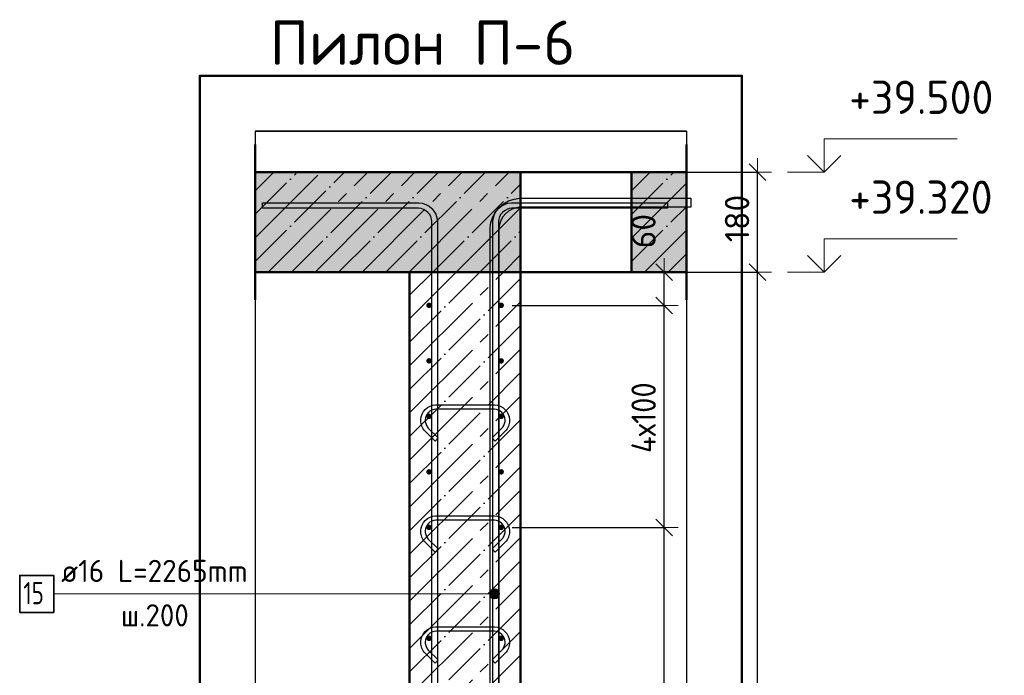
# Model space of a CAD drawing. Header units: millimetres. Extents: x -27380 to 48638, y 46540 to 72525.
# Tile 10 of 106: x -26826 to -25051, y 62744 to 63926. Entities that reach past the tile are written whole.
import ezdxf

# ---------------------------------------------------------------- set-up
doc = ezdxf.new("R2010")
doc.units = ezdxf.units.MM
doc.header["$PDMODE"] = 65
doc.linetypes.add('______11', pattern=[100, 80, -10, 0, -10])
doc.linetypes.add('______5', pattern=[220, 160, -20, 20, -20])
for name, color, linetype, lineweight in [('Standard', 7, 'Continuous', 25), ('Арм.стержн. вертикальными 1', 22, 'Continuous', 35), ('Арм.стержн.горизонт. 1', 180, 'Continuous', 35), ('Высотная отметки_ общее', 7, 'Continuous', 13), ('Размерная линия_ общее', 7, 'Continuous', 13)]:
    doc.layers.add(name, color=color, linetype=linetype, lineweight=lineweight)
doc.layers.add('Арм.стержн. вертикальными 2', color=7, linetype='Continuous', lineweight=35, true_color=0x006e00)
doc.layers.add('Арм.стержн.Стяжки', color=7, linetype='Continuous', lineweight=35, true_color=0x501e0f)
doc.styles.add('ISOCPEUR', font='ISOCPEUR')
doc.dimstyles.new('DIMSTYLE_3', dxfattribs={"dimtxt": 44, "dimasz": 50, "dimexe": 0, "dimexo": 0, "dimgap": 22, "dimtad": 2, "dimdec": 0, "dimrnd": 5, "dimzin": 12, "dimdsep": 46, "dimtxsty": 'ISOCPEUR', "dimblk1": 'ALL_ML_STRICH', "dimblk2": 'ALL_ML_STRICH', "dimsah": 1, "dimcen": 0, "dimclrd": 7, "dimclre": 256, "dimclrt": 7, "dimadec": 0, "dimazin": 0, "dimtfac": 1, "dimtdec": 0, "dimtix": 1, "dimtmove": 2, "dimatfit": 3, "dimfxl": 0, "dimtvp": 1.2, "dimtzin": 0, "dimlwd": 0, "dimlwe": -3, "dimarcsym": 0})
doc.dimstyles.new('DIMSTYLE_7', dxfattribs={"dimtxt": 44, "dimasz": 50, "dimexe": 0, "dimexo": 0, "dimgap": 22, "dimtad": 2, "dimdec": 0, "dimrnd": 5, "dimzin": 12, "dimdsep": 46, "dimtxsty": 'ISOCPEUR', "dimblk1": 'ALL_ML_STRICH', "dimblk2": 'ALL_ML_STRICH', "dimsah": 1, "dimcen": 0, "dimclrd": 7, "dimclre": 256, "dimclrt": 7, "dimadec": 0, "dimazin": 0, "dimtfac": 1, "dimtdec": 0, "dimtix": 1, "dimtmove": 2, "dimatfit": 3, "dimfxl": 0, "dimtzin": 0, "dimlwd": 0, "dimlwe": -3, "dimarcsym": 0})

# ---------------------------------------------------------------- blocks, each defined once
blk = doc.blocks.new('ALL_ML_STRICH')
at = {"color": 0, "linetype": 'ByBlock', "lineweight": -2}
for p, q in [((0, -0.5), (0, 0.5)), ((-1, 0), (0.5, 0)), ((-0.3, -0.3), (0.3, 0.3))]:
    blk.add_line(p, q, dxfattribs=at)
blk = doc.blocks.new('*D236')
at = {"layer": 'DEFPOINTS', "color": 7, "linetype": 'Continuous', "lineweight": 13, "transparency": 33554687}
for p in [(-25957.9, 63010.7), (-25957.9, 60810.7), (-25664.1, 60810.7)]:
    blk.add_point(p, dxfattribs=at)
at = {"layer": 'Размерная линия_ общее', "color": 253, "linetype": 'Continuous', "lineweight": -2, "true_color": 0xa0a0a0, "transparency": 33554687}
for p, q in [((-25937.9, 63010.7), (-25664.1, 63010.7)), ((-25937.9, 60810.7), (-25664.1, 60810.7))]:
    blk.add_line(p, q, dxfattribs=at)
at = {"layer": 'Размерная линия_ общее', "color": 7, "linetype": 'Continuous', "lineweight": -2, "transparency": 33554687}
blk.add_line((-25664.1, 60810.7), (-25664.1, 63010.7), dxfattribs=at)
at = {"layer": 'Размерная линия_ общее', "color": 7, "linetype": 'Continuous', "lineweight": 13, "transparency": 33554687, "xscale": 50, "yscale": 50, "zscale": 50}
for p, rotation in [((-25664.1, 63010.7), 90), ((-25664.1, 60810.7), 270)]:
    blk.add_blockref('ALL_ML_STRICH', p, dxfattribs=dict(at, rotation=rotation))
at = {"layer": 'Размерная линия_ общее', "color": 7, "linetype": 'Continuous', "lineweight": 13, "transparency": 33554687, "insert": (-25723.1, 61766.7), "char_height": 44, "width": 2.2, "attachment_point": 1, "rotation": 90, "line_spacing_factor": 0.60241, "style": 'ISOCPEUR'}
blk.add_mtext('\\W0.91;11х200=2200', dxfattribs=at)
blk = doc.blocks.new('*D237')
at = {"layer": 'DEFPOINTS', "color": 7, "linetype": 'Continuous', "lineweight": 13, "transparency": 33554687}
for p in [(-25957.9, 63410.7), (-25957.9, 63010.7), (-25664.1, 63010.7)]:
    blk.add_point(p, dxfattribs=at)
at = {"layer": 'Размерная линия_ общее', "color": 253, "linetype": 'Continuous', "lineweight": -2, "true_color": 0xa0a0a0, "transparency": 33554687}
for p, q in [((-25937.9, 63410.7), (-25664.1, 63410.7)), ((-25937.9, 63010.7), (-25664.1, 63010.7))]:
    blk.add_line(p, q, dxfattribs=at)
at = {"layer": 'Размерная линия_ общее', "color": 7, "linetype": 'Continuous', "lineweight": -2, "transparency": 33554687}
blk.add_line((-25664.1, 63010.7), (-25664.1, 63410.7), dxfattribs=at)
at = {"layer": 'Размерная линия_ общее', "color": 7, "linetype": 'Continuous', "lineweight": 13, "transparency": 33554687, "xscale": 50, "yscale": 50, "zscale": 50}
for p, rotation in [((-25664.1, 63410.7), 90), ((-25664.1, 63010.7), 270)]:
    blk.add_blockref('ALL_ML_STRICH', p, dxfattribs=dict(at, rotation=rotation))
at = {"layer": 'Размерная линия_ общее', "color": 7, "linetype": 'Continuous', "lineweight": 13, "transparency": 33554687, "insert": (-25723.1, 63144.7), "char_height": 44, "width": 2.2, "attachment_point": 1, "rotation": 90, "line_spacing_factor": 0.60241, "style": 'ISOCPEUR'}
blk.add_mtext('\\W0.91;4х100', dxfattribs=at)
blk = doc.blocks.new('*D238')
at = {"layer": 'DEFPOINTS', "color": 7, "linetype": 'Continuous', "lineweight": 13, "transparency": 33554687}
for p in [(-25922.9, 63470.7), (-25957.9, 63410.7), (-25664.1, 63410.7)]:
    blk.add_point(p, dxfattribs=at)
at = {"layer": 'Размерная линия_ общее', "color": 253, "linetype": 'Continuous', "lineweight": -2, "true_color": 0xa0a0a0, "transparency": 33554687}
for p, q in [((-25902.9, 63470.7), (-25664.1, 63470.7)), ((-25937.9, 63410.7), (-25664.1, 63410.7))]:
    blk.add_line(p, q, dxfattribs=at)
at = {"layer": 'Размерная линия_ общее', "color": 7, "linetype": 'Continuous', "lineweight": -2, "transparency": 33554687}
blk.add_line((-25664.1, 63410.7), (-25664.1, 63470.7), dxfattribs=at)
at = {"layer": 'Размерная линия_ общее', "color": 7, "linetype": 'Continuous', "lineweight": 13, "transparency": 33554687, "xscale": 50, "yscale": 50, "zscale": 50}
for p, rotation in [((-25664.1, 63470.7), 90), ((-25664.1, 63410.7), 270)]:
    blk.add_blockref('ALL_ML_STRICH', p, dxfattribs=dict(at, rotation=rotation))
at = {"layer": 'Размерная линия_ общее', "color": 7, "linetype": 'Continuous', "lineweight": 13, "transparency": 33554687, "insert": (-25701.5, 63544.5), "char_height": 44, "width": 88, "attachment_point": 5, "rotation": 90, "style": 'ISOCPEUR'}
blk.add_mtext('\\A1;{60}', dxfattribs=at)
blk = doc.blocks.new('*D239')
at = {"layer": 'DEFPOINTS', "color": 7, "linetype": 'Continuous', "lineweight": 13, "transparency": 33554687}
for p in [(-25922.9, 63470.7), (-25875, 60350.7), (-25495.7, 60350.7)]:
    blk.add_point(p, dxfattribs=at)
at = {"layer": 'Размерная линия_ общее', "color": 253, "linetype": 'Continuous', "lineweight": -2, "true_color": 0xa0a0a0, "transparency": 33554687}
for p, q in [((-25902.9, 63470.7), (-25495.7, 63470.7)), ((-25855, 60350.7), (-25495.7, 60350.7))]:
    blk.add_line(p, q, dxfattribs=at)
at = {"layer": 'Размерная линия_ общее', "color": 7, "linetype": 'Continuous', "lineweight": -2, "transparency": 33554687}
blk.add_line((-25495.7, 60350.7), (-25495.7, 63470.7), dxfattribs=at)
at = {"layer": 'Размерная линия_ общее', "color": 7, "linetype": 'Continuous', "lineweight": 13, "transparency": 33554687, "xscale": 50, "yscale": 50, "zscale": 50}
for p, rotation in [((-25495.7, 63470.7), 90), ((-25495.7, 60350.7), 270)]:
    blk.add_blockref('ALL_ML_STRICH', p, dxfattribs=dict(at, rotation=rotation))
at = {"layer": 'Размерная линия_ общее', "color": 7, "linetype": 'Continuous', "lineweight": 13, "transparency": 33554687, "insert": (-25532.7, 61917.3), "char_height": 44, "width": 176, "attachment_point": 5, "rotation": 90, "style": 'ISOCPEUR'}
blk.add_mtext('\\A1;{3120}', dxfattribs=at)
blk = doc.blocks.new('*D240')
at = {"layer": 'DEFPOINTS', "color": 7, "linetype": 'Continuous', "lineweight": 13, "transparency": 33554687}
for p in [(-25922.9, 63650.7), (-25922.9, 63470.7), (-25495.7, 63470.7)]:
    blk.add_point(p, dxfattribs=at)
at = {"layer": 'Размерная линия_ общее', "color": 253, "linetype": 'Continuous', "lineweight": -2, "true_color": 0xa0a0a0, "transparency": 33554687}
for p, q in [((-25902.9, 63650.7), (-25495.7, 63650.7)), ((-25902.9, 63470.7), (-25495.7, 63470.7))]:
    blk.add_line(p, q, dxfattribs=at)
at = {"layer": 'Размерная линия_ общее', "color": 7, "linetype": 'Continuous', "lineweight": -2, "transparency": 33554687}
blk.add_line((-25495.7, 63470.7), (-25495.7, 63650.7), dxfattribs=at)
at = {"layer": 'Размерная линия_ общее', "color": 7, "linetype": 'Continuous', "lineweight": 13, "transparency": 33554687, "xscale": 50, "yscale": 50, "zscale": 50}
for p, rotation in [((-25495.7, 63650.7), 90), ((-25495.7, 63470.7), 270)]:
    blk.add_blockref('ALL_ML_STRICH', p, dxfattribs=dict(at, rotation=rotation))
at = {"layer": 'Размерная линия_ общее', "color": 7, "linetype": 'Continuous', "lineweight": 13, "transparency": 33554687, "insert": (-25532.7, 63567.3), "char_height": 44, "width": 132, "attachment_point": 5, "rotation": 90, "style": 'ISOCPEUR'}
blk.add_mtext('\\A1;{180}', dxfattribs=at)
blk = doc.blocks.new('COMPLEX_ELEVATIONDIM_11')
at = {"layer": 'Высотная отметки_ общее', "color": 7, "linetype": 'Continuous', "lineweight": 13, "transparency": 33554687}
for p, q in [((-25375.7, 63650.7), (-25375.7, 63710.7)), ((-25375.7, 63710.7), (-25135.7, 63710.7)), ((-25375.7, 63650.7), (-25405.7, 63680.7)), ((-25375.7, 63650.7), (-25345.7, 63680.7)), ((-25375.7, 63650.7), (-25441.8, 63650.7)), ((-25375.7, 63650.7), (-25375.7, 63650.7)), ((-25375.7, 63650.7), (-25375.7, 63650.7)), ((-25375.7, 63650.7), (-25375.7, 63650.7)), ((-25375.7, 63650.7), (-25375.7, 63650.7)), ((-25375.7, 63470.7), (-25375.7, 63530.7)), ((-25375.7, 63530.7), (-25135.7, 63530.7)), ((-25375.7, 63470.7), (-25405.7, 63500.7)), ((-25375.7, 63470.7), (-25345.7, 63500.7)), ((-25375.7, 63470.7), (-25441.8, 63470.7)), ((-25375.7, 63470.7), (-25375.7, 63470.7)), ((-25375.7, 63470.7), (-25375.7, 63470.7)), ((-25375.7, 63470.7), (-25375.7, 63470.7)), ((-25375.7, 63470.7), (-25375.7, 63470.7))]:
    blk.add_line(p, q, dxfattribs=at)
at = {"layer": 'Высотная отметки_ общее', "color": 7, "linetype": 'Continuous', "lineweight": 13, "transparency": 33554687, "char_height": 60, "width": 298.477, "attachment_point": 7, "style": 'ISOCPEUR'}
for s, insert in [('\\W0.96;+39.500', (-25330.7, 63755.7)), ('\\W0.96;+39.320', (-25330.7, 63575.7))]:
    blk.add_mtext(s, dxfattribs=dict(at, insert=insert))

msp = doc.modelspace()

# ---------------------------------------------------------------- hatches: boundary and pattern name
at = {"linetype": 'Continuous', "lineweight": -3, "transparency": 33554687}
msp.add_hatch(color=7, dxfattribs=at).paths.add_polyline_path([(-25922.9, 63470.7), (-25922.9, 63650.7), (-26401.4, 63650.7), (-26401.4, 63470.7)])
at = {"linetype": '______5', "lineweight": -3, "transparency": 33554687}
msp.add_hatch(color=7, dxfattribs=at).paths.add_polyline_path([(-25722.9, 63650.7), (-25722.9, 63470.7), (-25624, 63470.7), (-25624, 63650.7)])
at = {"layer": 'Арм.стержн. вертикальными 2', "linetype": 'Continuous', "lineweight": 13, "transparency": 33554687}
for points in [[(-25974.4, 62898.6), (-25969.9, 62881.8), (-25969.9, 62899.8)], [(-25974.4, 62898.6), (-25969.9, 62881.8), (-25969.9, 62899.8)], [(-25974.4, 62898.6), (-25969.9, 62881.8), (-25969.9, 62899.8)], [(-25969.9, 62899.8), (-25969.9, 62881.8), (-25965.4, 62883.1)], [(-25969.9, 62899.8), (-25965.4, 62883.1), (-25965.4, 62898.6)], [(-25969.9, 62899.8), (-25969.9, 62881.8), (-25965.4, 62883.1)], [(-25969.9, 62899.8), (-25965.4, 62883.1), (-25965.4, 62898.6)], [(-25969.9, 62899.8), (-25969.9, 62881.8), (-25965.4, 62883.1)], [(-25969.9, 62899.8), (-25965.4, 62883.1), (-25965.4, 62898.6)], [(-25977.6, 62886.3), (-25977.6, 62895.3), (-25978.9, 62890.8)], [(-25977.6, 62886.3), (-25977.6, 62895.3), (-25978.9, 62890.8)], [(-25977.6, 62886.3), (-25977.6, 62895.3), (-25978.9, 62890.8)], [(-25977.6, 62895.3), (-25974.4, 62883.1), (-25974.4, 62898.6)], [(-25977.6, 62895.3), (-25974.4, 62883.1), (-25974.4, 62898.6)], [(-25977.6, 62895.3), (-25974.4, 62883.1), (-25974.4, 62898.6)], [(-25977.6, 62895.3), (-25977.6, 62886.3), (-25974.4, 62883.1)], [(-25977.6, 62895.3), (-25977.6, 62886.3), (-25974.4, 62883.1)], [(-25977.6, 62895.3), (-25977.6, 62886.3), (-25974.4, 62883.1)], [(-25974.4, 62898.6), (-25974.4, 62883.1), (-25969.9, 62881.8)], [(-25974.4, 62898.6), (-25974.4, 62883.1), (-25969.9, 62881.8)], [(-25974.4, 62898.6), (-25974.4, 62883.1), (-25969.9, 62881.8)], [(-25965.4, 62898.6), (-25965.4, 62883.1), (-25962.2, 62886.3)], [(-25965.4, 62898.6), (-25962.2, 62886.3), (-25962.2, 62895.3)], [(-25965.4, 62898.6), (-25965.4, 62883.1), (-25962.2, 62886.3)], [(-25965.4, 62898.6), (-25962.2, 62886.3), (-25962.2, 62895.3)], [(-25965.4, 62898.6), (-25965.4, 62883.1), (-25962.2, 62886.3)], [(-25965.4, 62898.6), (-25962.2, 62886.3), (-25962.2, 62895.3)], [(-25962.2, 62895.3), (-25962.2, 62886.3), (-25960.9, 62890.8)], [(-25962.2, 62895.3), (-25962.2, 62886.3), (-25960.9, 62890.8)], [(-25962.2, 62895.3), (-25962.2, 62886.3), (-25960.9, 62890.8)]]:
    msp.add_hatch(color=7, dxfattribs=at).paths.add_polyline_path(points)
at = {"layer": 'Арм.стержн.горизонт. 1', "linetype": 'Continuous', "lineweight": 50, "transparency": 33554687}
for points in [[(-26082.9, 63410.7), (-26083.3, 63412.6), (-26084.4, 63414.2), (-26086, 63415.3), (-26087.9, 63415.7), (-26089.8, 63415.3), (-26091.4, 63414.2), (-26092.5, 63412.6), (-26092.9, 63410.7), (-26092.5, 63408.8), (-26091.4, 63407.1), (-26089.8, 63406.1), (-26087.9, 63405.7), (-26086, 63406.1), (-26084.4, 63407.1), (-26083.3, 63408.8)], [(-25952.9, 63410.7), (-25953.3, 63412.6), (-25954.4, 63414.2), (-25956, 63415.3), (-25957.9, 63415.7), (-25959.8, 63415.3), (-25961.4, 63414.2), (-25962.5, 63412.6), (-25962.9, 63410.7), (-25962.5, 63408.8), (-25961.4, 63407.1), (-25959.8, 63406.1), (-25957.9, 63405.7), (-25956, 63406.1), (-25954.4, 63407.1), (-25953.3, 63408.8)], [(-26082.9, 63310.7), (-26083.3, 63312.6), (-26084.4, 63314.2), (-26086, 63315.3), (-26087.9, 63315.7), (-26089.8, 63315.3), (-26091.4, 63314.2), (-26092.5, 63312.6), (-26092.9, 63310.7), (-26092.5, 63308.8), (-26091.4, 63307.1), (-26089.8, 63306.1), (-26087.9, 63305.7), (-26086, 63306.1), (-26084.4, 63307.1), (-26083.3, 63308.8)], [(-25952.9, 63310.7), (-25953.3, 63312.6), (-25954.4, 63314.2), (-25956, 63315.3), (-25957.9, 63315.7), (-25959.8, 63315.3), (-25961.4, 63314.2), (-25962.5, 63312.6), (-25962.9, 63310.7), (-25962.5, 63308.8), (-25961.4, 63307.1), (-25959.8, 63306.1), (-25957.9, 63305.7), (-25956, 63306.1), (-25954.4, 63307.1), (-25953.3, 63308.8)], [(-26082.9, 63210.7), (-26083.3, 63212.6), (-26084.4, 63214.2), (-26086, 63215.3), (-26087.9, 63215.7), (-26089.8, 63215.3), (-26091.4, 63214.2), (-26092.5, 63212.6), (-26092.9, 63210.7), (-26092.5, 63208.8), (-26091.4, 63207.1), (-26089.8, 63206.1), (-26087.9, 63205.7), (-26086, 63206.1), (-26084.4, 63207.1), (-26083.3, 63208.8)], [(-25952.9, 63210.7), (-25953.3, 63212.6), (-25954.4, 63214.2), (-25956, 63215.3), (-25957.9, 63215.7), (-25959.8, 63215.3), (-25961.4, 63214.2), (-25962.5, 63212.6), (-25962.9, 63210.7), (-25962.5, 63208.8), (-25961.4, 63207.1), (-25959.8, 63206.1), (-25957.9, 63205.7), (-25956, 63206.1), (-25954.4, 63207.1), (-25953.3, 63208.8)], [(-26082.9, 63110.7), (-26083.3, 63112.6), (-26084.4, 63114.2), (-26086, 63115.3), (-26087.9, 63115.7), (-26089.8, 63115.3), (-26091.4, 63114.2), (-26092.5, 63112.6), (-26092.9, 63110.7), (-26092.5, 63108.8), (-26091.4, 63107.1), (-26089.8, 63106.1), (-26087.9, 63105.7), (-26086, 63106.1), (-26084.4, 63107.1), (-26083.3, 63108.8)], [(-25952.9, 63110.7), (-25953.3, 63112.6), (-25954.4, 63114.2), (-25956, 63115.3), (-25957.9, 63115.7), (-25959.8, 63115.3), (-25961.4, 63114.2), (-25962.5, 63112.6), (-25962.9, 63110.7), (-25962.5, 63108.8), (-25961.4, 63107.1), (-25959.8, 63106.1), (-25957.9, 63105.7), (-25956, 63106.1), (-25954.4, 63107.1), (-25953.3, 63108.8)], [(-26082.9, 63010.7), (-26083.3, 63012.6), (-26084.4, 63014.2), (-26086, 63015.3), (-26087.9, 63015.7), (-26089.8, 63015.3), (-26091.4, 63014.2), (-26092.5, 63012.6), (-26092.9, 63010.7), (-26092.5, 63008.8), (-26091.4, 63007.1), (-26089.8, 63006.1), (-26087.9, 63005.7), (-26086, 63006.1), (-26084.4, 63007.1), (-26083.3, 63008.8)], [(-25952.9, 63010.7), (-25953.3, 63012.6), (-25954.4, 63014.2), (-25956, 63015.3), (-25957.9, 63015.7), (-25959.8, 63015.3), (-25961.4, 63014.2), (-25962.5, 63012.6), (-25962.9, 63010.7), (-25962.5, 63008.8), (-25961.4, 63007.1), (-25959.8, 63006.1), (-25957.9, 63005.7), (-25956, 63006.1), (-25954.4, 63007.1), (-25953.3, 63008.8)], [(-26082.9, 62810.7), (-26083.3, 62812.6), (-26084.4, 62814.2), (-26086, 62815.3), (-26087.9, 62815.7), (-26089.8, 62815.3), (-26091.4, 62814.2), (-26092.5, 62812.6), (-26092.9, 62810.7), (-26092.5, 62808.8), (-26091.4, 62807.1), (-26089.8, 62806.1), (-26087.9, 62805.7), (-26086, 62806.1), (-26084.4, 62807.1), (-26083.3, 62808.8)], [(-25952.9, 62810.7), (-25953.3, 62812.6), (-25954.4, 62814.2), (-25956, 62815.3), (-25957.9, 62815.7), (-25959.8, 62815.3), (-25961.4, 62814.2), (-25962.5, 62812.6), (-25962.9, 62810.7), (-25962.5, 62808.8), (-25961.4, 62807.1), (-25959.8, 62806.1), (-25957.9, 62805.7), (-25956, 62806.1), (-25954.4, 62807.1), (-25953.3, 62808.8)]]:
    msp.add_hatch(color=4, dxfattribs=at).paths.add_polyline_path(points)

# ---------------------------------------------------------------- linework, layer by layer
at = {"color": 7, "linetype": 'Continuous', "lineweight": 50, "transparency": 33554687}
for p, q in [((-26401.4, 63420.7), (-26401.4, 63700.7)), ((-25624, 63700.7), (-25624, 63420.7)), ((-25922.9, 63650.7), (-26401.4, 63650.7)), ((-25722.9, 63650.7), (-25922.9, 63650.7)), ((-25922.9, 63470.7), (-25922.9, 63650.7)), ((-25722.9, 63650.7), (-25722.9, 63470.7)), ((-25624, 63650.7), (-25722.9, 63650.7)), ((-26401.4, 63470.7), (-26122.9, 63470.7)), ((-26122.9, 63470.7), (-25922.9, 63470.7)), ((-25922.9, 63470.7), (-25722.9, 63470.7)), ((-25722.9, 63470.7), (-25624, 63470.7))]:
    msp.add_line(p, q, dxfattribs=at)
at = {"color": 7, "linetype": '______11', "lineweight": -3, "transparency": 33554687}
for p, q in [((-26401.4, 63574.8), (-26325.5, 63650.7)), ((-26401.4, 63489.9), (-26240.6, 63650.7)), ((-26335.8, 63470.7), (-26155.8, 63650.7)), ((-26250.9, 63470.7), (-26070.9, 63650.7)), ((-26166.1, 63470.7), (-25986.1, 63650.7)), ((-25722.9, 63574.4), (-25646.7, 63650.7)), ((-26081.2, 63470.7), (-25922.9, 63629)), ((-25722.9, 63489.6), (-25624, 63588.5)), ((-25996.4, 63470.7), (-25922.9, 63544.2)), ((-25657, 63470.7), (-25624, 63503.6))]:
    msp.add_line(p, q, dxfattribs=at)
at = {"color": 7, "linetype": '______5', "lineweight": -3, "transparency": 33554687}
for p, q in [((-26401.4, 63617.2), (-26367.9, 63650.7)), ((-26401.4, 63532.4), (-26283.1, 63650.7)), ((-26378.2, 63470.7), (-26198.2, 63650.7)), ((-26293.4, 63470.7), (-26113.4, 63650.7)), ((-26208.5, 63470.7), (-26028.5, 63650.7)), ((-26123.7, 63470.7), (-25943.7, 63650.7)), ((-25722.9, 63616.9), (-25689.1, 63650.7)), ((-25722.9, 63532), (-25624, 63630.9)), ((-26038.8, 63470.7), (-25922.9, 63586.6)), ((-25699.4, 63470.7), (-25624, 63546)), ((-25954, 63470.7), (-25922.9, 63501.7))]:
    msp.add_line(p, q, dxfattribs=at)
at = {"layer": 'Standard', "color": 52, "linetype": 'Continuous', "lineweight": -3, "transparency": 33554687}
for p, q in [((-26401.4, 63724.4), (-26401.4, 60350.7)), ((-26401.4, 63724.4), (-26401.4, 60350.7)), ((-26401.4, 63724.4), (-25624, 63724.4)), ((-25624, 63724.4), (-26401.4, 63724.4)), ((-25624, 63724.4), (-25624, 60350.7)), ((-25624, 63724.4), (-25624, 60350.7))]:
    msp.add_line(p, q, dxfattribs=at)
at = {"layer": 'Standard', "color": 7, "linetype": 'Continuous', "lineweight": 50, "transparency": 33554687}
msp.add_lwpolyline([(-26501.4, 60250.7), (-25524, 60250.7), (-25524, 63824.4), (-26501.4, 63824.4), (-26501.4, 60250.7)], dxfattribs=at)
at = {"layer": 'Арм.стержн. вертикальными 1', "color": 4, "linetype": 'Continuous', "lineweight": 25, "transparency": 33554687}
for points in [[(-26082.9, 60350.7), (-26082.9, 63561.6), (-26083.5, 63566.2), (-26085, 63570.7), (-26087.4, 63574.9), (-26090.2, 63578.3), (-26093.6, 63581.2), (-26097.8, 63583.5), (-26102.4, 63585), (-26106.9, 63585.7), (-26387.9, 63585.7), (-26387.9, 63595.7), (-26106.2, 63595.7), (-26100.1, 63594.8), (-26093.8, 63592.7), (-26087.9, 63589.5), (-26083.1, 63585.4), (-26079.1, 63580.6), (-26075.8, 63574.8), (-26073.7, 63568.4), (-26072.9, 63562.3), (-26072.9, 60350.7), (-26082.9, 60350.7)], [(-26082.9, 60350.7), (-26082.9, 63561.6), (-26083.5, 63566.2), (-26085, 63570.7), (-26087.4, 63574.9), (-26090.2, 63578.3), (-26093.6, 63581.2), (-26097.8, 63583.5), (-26102.4, 63585), (-26106.9, 63585.7), (-26387.9, 63585.7), (-26387.9, 63595.7), (-26106.2, 63595.7), (-26100.1, 63594.8), (-26093.8, 63592.7), (-26087.9, 63589.5), (-26083.1, 63585.4), (-26079.1, 63580.6), (-26075.8, 63574.8), (-26073.7, 63568.4), (-26072.9, 63562.3), (-26072.9, 60350.7), (-26082.9, 60350.7)], [(-26082.9, 60350.7), (-26082.9, 63561.6), (-26083.5, 63566.2), (-26085, 63570.7), (-26087.4, 63574.9), (-26090.2, 63578.3), (-26093.6, 63581.2), (-26097.8, 63583.5), (-26102.4, 63585), (-26106.9, 63585.7), (-26387.9, 63585.7), (-26387.9, 63595.7), (-26106.2, 63595.7), (-26100.1, 63594.8), (-26093.8, 63592.7), (-26087.9, 63589.5), (-26083.1, 63585.4), (-26079.1, 63580.6), (-26075.8, 63574.8), (-26073.7, 63568.4), (-26072.9, 63562.3), (-26072.9, 60350.7), (-26082.9, 60350.7)], [(-25972.9, 60350.7), (-25972.9, 63562.3), (-25972, 63568.4), (-25970, 63574.8), (-25966.7, 63580.6), (-25962.7, 63585.4), (-25957.8, 63589.5), (-25952, 63592.7), (-25945.7, 63594.8), (-25939.6, 63595.7), (-25657.9, 63595.7), (-25657.9, 63585.7), (-25938.9, 63585.7), (-25943.4, 63585), (-25948, 63583.5), (-25952.1, 63581.2), (-25955.6, 63578.3), (-25958.4, 63574.9), (-25960.8, 63570.7), (-25962.3, 63566.2), (-25962.9, 63561.6), (-25962.9, 60350.7), (-25972.9, 60350.7)], [(-25972.9, 60350.7), (-25972.9, 63562.3), (-25972, 63568.4), (-25970, 63574.8), (-25966.7, 63580.6), (-25962.7, 63585.4), (-25957.8, 63589.5), (-25952, 63592.7), (-25945.7, 63594.8), (-25939.6, 63595.7), (-25657.9, 63595.7), (-25657.9, 63585.7), (-25938.9, 63585.7), (-25943.4, 63585), (-25948, 63583.5), (-25952.1, 63581.2), (-25955.6, 63578.3), (-25958.4, 63574.9), (-25960.8, 63570.7), (-25962.3, 63566.2), (-25962.9, 63561.6), (-25962.9, 60350.7), (-25972.9, 60350.7)], [(-25972.9, 60350.7), (-25972.9, 63562.3), (-25972, 63568.4), (-25970, 63574.8), (-25966.7, 63580.6), (-25962.7, 63585.4), (-25957.8, 63589.5), (-25952, 63592.7), (-25945.7, 63594.8), (-25939.6, 63595.7), (-25657.9, 63595.7), (-25657.9, 63585.7), (-25938.9, 63585.7), (-25943.4, 63585), (-25948, 63583.5), (-25952.1, 63581.2), (-25955.6, 63578.3), (-25958.4, 63574.9), (-25960.8, 63570.7), (-25962.3, 63566.2), (-25962.9, 63561.6), (-25962.9, 60350.7), (-25972.9, 60350.7)]]:
    msp.add_lwpolyline(points, dxfattribs=at)
at = {"layer": 'Арм.стержн. вертикальными 2', "color": 7, "linetype": 'Continuous', "lineweight": 13, "transparency": 33554687}
for p, q in [((-25969.9, 62899.8), (-25969.9, 62899.8)), ((-25969.9, 62899.8), (-25969.9, 62899.8)), ((-25969.9, 62899.8), (-25969.9, 62899.8)), ((-26764.5, 62890.8), (-26166.5, 62890.8)), ((-26166.5, 62890.8), (-25969.9, 62890.8)), ((-26166.5, 62890.8), (-25969.9, 62890.8)), ((-26166.5, 62890.8), (-25969.9, 62890.8)), ((-25978.9, 62890.8), (-25978.9, 62890.8)), ((-25978.9, 62890.8), (-25978.9, 62890.8)), ((-25978.9, 62890.8), (-25978.9, 62890.8)), ((-25960.9, 62890.8), (-25960.9, 62890.8)), ((-25960.9, 62890.8), (-25960.9, 62890.8)), ((-25960.9, 62890.8), (-25960.9, 62890.8)), ((-25969.9, 62881.8), (-25969.9, 62881.8)), ((-25969.9, 62881.8), (-25969.9, 62881.8)), ((-25969.9, 62881.8), (-25969.9, 62881.8))]:
    msp.add_line(p, q, dxfattribs=at)
at = {"layer": 'Арм.стержн. вертикальными 2', "color": 7, "linetype": 'Continuous', "lineweight": 25, "transparency": 33554687}
msp.add_lwpolyline([(-25616, 63587.7), (-25923.4, 63587.7), (-25930.7, 63586.7), (-25938, 63584.3), (-25944.7, 63580.5), (-25950.2, 63575.9), (-25954.7, 63570.5), (-25958.5, 63563.8), (-25960.9, 63556.4), (-25961.9, 63549.2), (-25961.9, 61973.7), (-25977.9, 61973.7), (-25977.9, 63550.3), (-25976.5, 63560.1), (-25973.2, 63570.2), (-25968, 63579.6), (-25961.5, 63587.3), (-25953.8, 63593.7), (-25944.5, 63599), (-25934.3, 63602.3), (-25924.5, 63603.7), (-25616, 63603.7), (-25616, 63587.7)], dxfattribs=at)
msp.add_lwpolyline([(-25616, 63587.7), (-25923.4, 63587.7), (-25930.7, 63586.7), (-25938, 63584.3), (-25944.7, 63580.5), (-25950.2, 63575.9), (-25954.7, 63570.5), (-25958.5, 63563.8), (-25960.9, 63556.4), (-25961.9, 63549.2), (-25961.9, 61973.7), (-25977.9, 61973.7), (-25977.9, 63550.3), (-25976.5, 63560.1), (-25973.2, 63570.2), (-25968, 63579.6), (-25961.5, 63587.3), (-25953.8, 63593.7), (-25944.5, 63599), (-25934.3, 63602.3), (-25924.5, 63603.7), (-25616, 63603.7), (-25616, 63587.7)], dxfattribs=at)
msp.add_lwpolyline([(-25616, 63587.7), (-25923.4, 63587.7), (-25930.7, 63586.7), (-25938, 63584.3), (-25944.7, 63580.5), (-25950.2, 63575.9), (-25954.7, 63570.5), (-25958.5, 63563.8), (-25960.9, 63556.4), (-25961.9, 63549.2), (-25961.9, 61973.7), (-25977.9, 61973.7), (-25977.9, 63550.3), (-25976.5, 63560.1), (-25973.2, 63570.2), (-25968, 63579.6), (-25961.5, 63587.3), (-25953.8, 63593.7), (-25944.5, 63599), (-25934.3, 63602.3), (-25924.5, 63603.7), (-25616, 63603.7), (-25616, 63587.7)], dxfattribs=at)
at = {"layer": 'Арм.стержн. вертикальными 2', "color": 7, "linetype": 'Continuous', "lineweight": 35, "transparency": 33554687}
msp.add_lwpolyline([(-26825.8, 62857.5), (-26764.5, 62857.5), (-26764.5, 62924.2), (-26825.8, 62924.2), (-26825.8, 62857.5)], dxfattribs=at)
at = {"layer": 'Арм.стержн. вертикальными 2', "color": 7, "linetype": 'Continuous', "lineweight": 13, "transparency": 33554687}
msp.add_circle((-25969.9, 62890.8), 9, dxfattribs=at)
msp.add_circle((-25969.9, 62890.8), 9, dxfattribs=at)
msp.add_circle((-25969.9, 62890.8), 9, dxfattribs=at)
at = {"layer": 'Арм.стержн.горизонт. 1', "color": 52, "linetype": 'Continuous', "lineweight": 50, "transparency": 33554687}
for p, q in [((-26122.9, 63470.7), (-26122.9, 63470.7)), ((-25922.9, 63470.7), (-25922.9, 63470.7))]:
    msp.add_line(p, q, dxfattribs=at)
at = {"layer": 'Арм.стержн.Стяжки', "color": 40, "linetype": 'Continuous', "lineweight": 25, "transparency": 33554687}
for points in [[(-26077.1, 63166.1), (-26095.2, 63184.2), (-26096.8, 63186.1), (-26098.4, 63188.2), (-26099.7, 63190.5), (-26100.8, 63192.8), (-26101.6, 63195.2), (-26102.3, 63197.8), (-26102.7, 63200.4), (-26102.9, 63202.9), (-26102.9, 63204.9), (-26102.2, 63209.7), (-26100.5, 63214.8), (-26097.9, 63219.5), (-26094.7, 63223.3), (-26090.9, 63226.6), (-26086.2, 63229.2), (-26081.1, 63230.9), (-26076.2, 63231.5), (-25969.6, 63231.5), (-25964.7, 63230.9), (-25959.6, 63229.2), (-25954.9, 63226.6), (-25951.1, 63223.3), (-25947.9, 63219.5), (-25945.3, 63214.8), (-25943.6, 63209.7), (-25942.9, 63204.9), (-25942.9, 63202.9), (-25943.1, 63200.4), (-25943.5, 63197.8), (-25944.2, 63195.2), (-25945, 63192.8), (-25946.1, 63190.5), (-25947.4, 63188.2), (-25949, 63186.1), (-25950.6, 63184.2), (-25968.7, 63166.1), (-25974.3, 63171.8), (-25956.5, 63189.7), (-25955.2, 63191.1), (-25954.2, 63192.6), (-25953.2, 63194.2), (-25952.4, 63195.9), (-25951.8, 63197.6), (-25951.3, 63199.4), (-25951, 63201.3), (-25950.9, 63203.2), (-25950.9, 63204.3), (-25951.4, 63207.9), (-25952.6, 63211.6), (-25954.5, 63214.9), (-25956.8, 63217.7), (-25959.5, 63219.9), (-25962.9, 63221.8), (-25966.5, 63223), (-25970.1, 63223.5), (-26075.7, 63223.5), (-26079.3, 63223), (-26082.9, 63221.8), (-26086.3, 63219.9), (-26089, 63217.7), (-26091.3, 63214.9), (-26093.2, 63211.6), (-26094.4, 63207.9), (-26094.9, 63204.3), (-26094.9, 63203.2), (-26094.8, 63201.3), (-26094.5, 63199.4), (-26094, 63197.6), (-26093.4, 63195.9), (-26092.6, 63194.2), (-26091.6, 63192.6), (-26090.5, 63191.1), (-26089.3, 63189.7), (-26071.4, 63171.8), (-26077.1, 63166.1)], [(-26077.1, 62966.1), (-26095.2, 62984.2), (-26096.8, 62986.1), (-26098.4, 62988.2), (-26099.7, 62990.5), (-26100.8, 62992.8), (-26101.6, 62995.2), (-26102.3, 62997.8), (-26102.7, 63000.4), (-26102.9, 63002.9), (-26102.9, 63004.9), (-26102.2, 63009.7), (-26100.5, 63014.8), (-26097.9, 63019.5), (-26094.7, 63023.3), (-26090.9, 63026.6), (-26086.2, 63029.2), (-26081.1, 63030.9), (-26076.2, 63031.5), (-25969.6, 63031.5), (-25964.7, 63030.9), (-25959.6, 63029.2), (-25954.9, 63026.6), (-25951.1, 63023.3), (-25947.9, 63019.5), (-25945.3, 63014.8), (-25943.6, 63009.7), (-25942.9, 63004.9), (-25942.9, 63002.9), (-25943.1, 63000.4), (-25943.5, 62997.8), (-25944.2, 62995.2), (-25945, 62992.8), (-25946.1, 62990.5), (-25947.4, 62988.2), (-25949, 62986.1), (-25950.6, 62984.2), (-25968.7, 62966.1), (-25974.3, 62971.8), (-25956.5, 62989.7), (-25955.2, 62991.1), (-25954.2, 62992.6), (-25953.2, 62994.2), (-25952.4, 62995.9), (-25951.8, 62997.6), (-25951.3, 62999.4), (-25951, 63001.3), (-25950.9, 63003.2), (-25950.9, 63004.3), (-25951.4, 63007.9), (-25952.6, 63011.6), (-25954.5, 63014.9), (-25956.8, 63017.7), (-25959.5, 63019.9), (-25962.9, 63021.8), (-25966.5, 63023), (-25970.1, 63023.5), (-26075.7, 63023.5), (-26079.3, 63023), (-26082.9, 63021.8), (-26086.3, 63019.9), (-26089, 63017.7), (-26091.3, 63014.9), (-26093.2, 63011.6), (-26094.4, 63007.9), (-26094.9, 63004.3), (-26094.9, 63003.2), (-26094.8, 63001.3), (-26094.5, 62999.4), (-26094, 62997.6), (-26093.4, 62995.9), (-26092.6, 62994.2), (-26091.6, 62992.6), (-26090.5, 62991.1), (-26089.3, 62989.7), (-26071.4, 62971.8), (-26077.1, 62966.1)], [(-26077.1, 62966.1), (-26095.2, 62984.2), (-26096.8, 62986.1), (-26098.4, 62988.2), (-26099.7, 62990.5), (-26100.8, 62992.8), (-26101.6, 62995.2), (-26102.3, 62997.8), (-26102.7, 63000.4), (-26102.9, 63002.9), (-26102.9, 63004.9), (-26102.2, 63009.7), (-26100.5, 63014.8), (-26097.9, 63019.5), (-26094.7, 63023.3), (-26090.9, 63026.6), (-26086.2, 63029.2), (-26081.1, 63030.9), (-26076.2, 63031.5), (-25969.6, 63031.5), (-25964.7, 63030.9), (-25959.6, 63029.2), (-25954.9, 63026.6), (-25951.1, 63023.3), (-25947.9, 63019.5), (-25945.3, 63014.8), (-25943.6, 63009.7), (-25942.9, 63004.9), (-25942.9, 63002.9), (-25943.1, 63000.4), (-25943.5, 62997.8), (-25944.2, 62995.2), (-25945, 62992.8), (-25946.1, 62990.5), (-25947.4, 62988.2), (-25949, 62986.1), (-25950.6, 62984.2), (-25968.7, 62966.1), (-25974.3, 62971.8), (-25956.5, 62989.7), (-25955.2, 62991.1), (-25954.2, 62992.6), (-25953.2, 62994.2), (-25952.4, 62995.9), (-25951.8, 62997.6), (-25951.3, 62999.4), (-25951, 63001.3), (-25950.9, 63003.2), (-25950.9, 63004.3), (-25951.4, 63007.9), (-25952.6, 63011.6), (-25954.5, 63014.9), (-25956.8, 63017.7), (-25959.5, 63019.9), (-25962.9, 63021.8), (-25966.5, 63023), (-25970.1, 63023.5), (-26075.7, 63023.5), (-26079.3, 63023), (-26082.9, 63021.8), (-26086.3, 63019.9), (-26089, 63017.7), (-26091.3, 63014.9), (-26093.2, 63011.6), (-26094.4, 63007.9), (-26094.9, 63004.3), (-26094.9, 63003.2), (-26094.8, 63001.3), (-26094.5, 62999.4), (-26094, 62997.6), (-26093.4, 62995.9), (-26092.6, 62994.2), (-26091.6, 62992.6), (-26090.5, 62991.1), (-26089.3, 62989.7), (-26071.4, 62971.8), (-26077.1, 62966.1)], [(-26077.1, 62766.1), (-26095.2, 62784.2), (-26096.8, 62786.1), (-26098.4, 62788.2), (-26099.7, 62790.5), (-26100.8, 62792.8), (-26101.6, 62795.2), (-26102.3, 62797.8), (-26102.7, 62800.4), (-26102.9, 62802.9), (-26102.9, 62804.9), (-26102.2, 62809.7), (-26100.5, 62814.8), (-26097.9, 62819.5), (-26094.7, 62823.3), (-26090.9, 62826.6), (-26086.2, 62829.2), (-26081.1, 62830.9), (-26076.2, 62831.5), (-25969.6, 62831.5), (-25964.7, 62830.9), (-25959.6, 62829.2), (-25954.9, 62826.6), (-25951.1, 62823.3), (-25947.9, 62819.5), (-25945.3, 62814.8), (-25943.6, 62809.7), (-25942.9, 62804.9), (-25942.9, 62802.9), (-25943.1, 62800.4), (-25943.5, 62797.8), (-25944.2, 62795.2), (-25945, 62792.8), (-25946.1, 62790.5), (-25947.4, 62788.2), (-25949, 62786.1), (-25950.6, 62784.2), (-25968.7, 62766.1), (-25974.3, 62771.8), (-25956.5, 62789.7), (-25955.2, 62791.1), (-25954.2, 62792.6), (-25953.2, 62794.2), (-25952.4, 62795.9), (-25951.8, 62797.6), (-25951.3, 62799.4), (-25951, 62801.3), (-25950.9, 62803.2), (-25950.9, 62804.3), (-25951.4, 62807.9), (-25952.6, 62811.6), (-25954.5, 62814.9), (-25956.8, 62817.7), (-25959.5, 62819.9), (-25962.9, 62821.8), (-25966.5, 62823), (-25970.1, 62823.5), (-26075.7, 62823.5), (-26079.3, 62823), (-26082.9, 62821.8), (-26086.3, 62819.9), (-26089, 62817.7), (-26091.3, 62814.9), (-26093.2, 62811.6), (-26094.4, 62807.9), (-26094.9, 62804.3), (-26094.9, 62803.2), (-26094.8, 62801.3), (-26094.5, 62799.4), (-26094, 62797.6), (-26093.4, 62795.9), (-26092.6, 62794.2), (-26091.6, 62792.6), (-26090.5, 62791.1), (-26089.3, 62789.7), (-26071.4, 62771.8), (-26077.1, 62766.1)]]:
    msp.add_lwpolyline(points, dxfattribs=at)
at = {"layer": 'Размерная линия_ общее', "color": 7, "linetype": '______11', "lineweight": -3, "transparency": 33554687}
for p, q in [((-26122.9, 63344.2), (-25996.4, 63470.7)), ((-26122.9, 63429), (-26081.2, 63470.7)), ((-26122.9, 63259.3), (-25922.9, 63459.3)), ((-26122.9, 63174.4), (-25922.9, 63374.4)), ((-26122.9, 63089.6), (-25922.9, 63289.6)), ((-26122.9, 63004.7), (-25922.9, 63204.7)), ((-26122.9, 62919.9), (-25922.9, 63119.9)), ((-26122.9, 62835), (-25922.9, 63035)), ((-26122.9, 62750.2), (-25922.9, 62950.2)), ((-26122.9, 62665.3), (-25922.9, 62865.3)), ((-26122.9, 62580.5), (-25922.9, 62780.5))]:
    msp.add_line(p, q, dxfattribs=at)
at = {"layer": 'Размерная линия_ общее', "color": 7, "linetype": '______5', "lineweight": -3, "transparency": 33554687}
for p, q in [((-26122.9, 63301.7), (-25954, 63470.7)), ((-26122.9, 63386.6), (-26038.8, 63470.7)), ((-26122.9, 63216.9), (-25922.9, 63416.9)), ((-26122.9, 63132), (-25922.9, 63332)), ((-26122.9, 63047.2), (-25922.9, 63247.2)), ((-26122.9, 62962.3), (-25922.9, 63162.3)), ((-26122.9, 62877.5), (-25922.9, 63077.5)), ((-26122.9, 62792.6), (-25922.9, 62992.6)), ((-26122.9, 62707.8), (-25922.9, 62907.8)), ((-26122.9, 62622.9), (-25922.9, 62822.9))]:
    msp.add_line(p, q, dxfattribs=at)
at = {"layer": 'Размерная линия_ общее', "color": 7, "linetype": 'Continuous', "lineweight": 50, "transparency": 33554687}
for p, q in [((-25922.9, 63470.7), (-26122.9, 63470.7)), ((-26122.9, 63470.7), (-26122.9, 60350.7)), ((-25922.9, 60350.7), (-25922.9, 63470.7))]:
    msp.add_line(p, q, dxfattribs=at)

# ---------------------------------------------------------------- block references
at = {"layer": 'Высотная отметки_ общее', "color": 7, "linetype": 'Continuous', "lineweight": 13, "transparency": 33554687}
msp.add_blockref('COMPLEX_ELEVATIONDIM_11', (0, 0), dxfattribs=at)

# ---------------------------------------------------------------- texts
at = {"layer": 'Standard', "color": 7, "linetype": 'Continuous', "lineweight": 13, "transparency": 33554687, "insert": (-26375.1, 63884.1), "char_height": 80, "width": 550.788, "attachment_point": 4, "style": 'ISOCPEUR'}
msp.add_mtext('\\A1;{\\fISOCPEUR|i0|b0;\\H80.000000;\\W1.000000;\\C7;Пилон П-6}\\P', dxfattribs=at)
at = {"layer": 'Арм.стержн. вертикальными 2', "color": 7, "linetype": 'Continuous', "lineweight": 25, "transparency": 33554687, "char_height": 40, "attachment_point": 7, "style": 'ISOCPEUR'}
for s, insert, width in [('\\W0.96;ø16 L=2265mm ', (-26751.2, 62912.2), 391.004), ('\\W0.75;15', (-26819.2, 62872.2), 62.971), ('\\W0.95;ш.200 ', (-26643.2, 62832.2), 174.933)]:
    msp.add_mtext(s, dxfattribs=dict(at, insert=insert, width=width))

# ---------------------------------------------------------------- dimensions: what is measured, and where the dimension line sits
at = {"layer": 'Размерная линия_ общее', "color": 7, "linetype": 'Continuous', "lineweight": 13, "transparency": 33554687}
for base, p1, p2, dimstyle, picture, middle in [((-25495.7, 63650.7), (-25902.9, 63470.7), (-25902.9, 63650.7), 'DIMSTYLE_7', '*D240', (-25532.7, 63567.3)), ((-25664.1, 63470.7), (-25937.9, 63410.7), (-25902.9, 63470.7), 'DIMSTYLE_3', '*D238', (-25701.5, 63544.5)), ((-25495.7, 63470.7), (-25855, 60350.7), (-25902.9, 63470.7), 'DIMSTYLE_7', '*D239', (-25532.7, 61917.3))]:
    dim = msp.add_linear_dim(base=base, p1=p1, p2=p2, angle=90, dimstyle=dimstyle, override={"dimpost": '<>', "dimclrd": 7, "dimclre": 253, "dimclrt": 7, "dimlwd": 0, "dimlwe": 65533}, dxfattribs=at)
    dim.commit()
    dim.dimension.update_dxf_attribs({"geometry": picture, "text_midpoint": middle, "dimtype": 160})
for base, p1, p2, text, picture, middle in [((-25664.1, 63410.7), (-25937.9, 63010.7), (-25937.9, 63410.7), '\\W0.91;4х100', '*D237', (-25686.1, 63210.7)), ((-25664.1, 63010.7), (-25937.9, 60810.7), (-25937.9, 63010.7), '\\W0.91;11х200=2200', '*D236', (-25686.1, 61910.7))]:
    dim = msp.add_linear_dim(base=base, p1=p1, p2=p2, angle=90, text=text, dimstyle='DIMSTYLE_7', override={"dimpost": '<>', "dimclrd": 7, "dimclre": 253, "dimclrt": 7, "dimlwd": 0, "dimlwe": 65533}, dxfattribs=at)
    dim.commit()
    dim.dimension.update_dxf_attribs({"geometry": picture, "text_midpoint": middle, "dimtype": 160})

doc.saveas('drawing.dxf')
